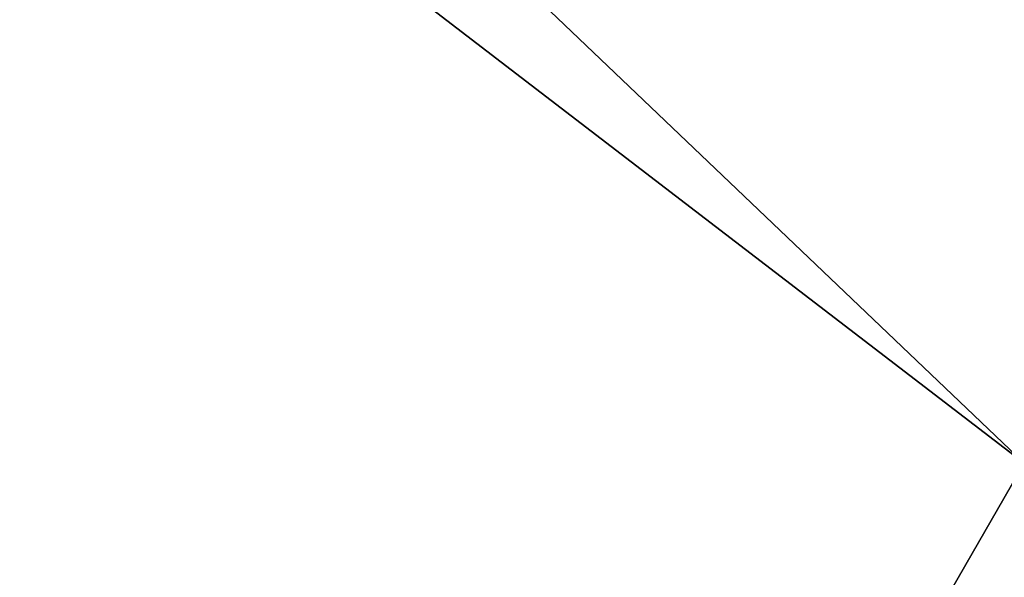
# Model space of a CAD drawing. Extents: x 5 to 504, y 5 to 504.
# Tile 198 of 256: x 244.32545 to 244.32784, y 237.06357 to 237.06492. Entities that reach past the tile are written whole.
import ezdxf

# ---------------------------------------------------------------- set-up
doc = ezdxf.new("R2010")
doc.units = 0
doc.layers.get('0').update_dxf_attribs({"color": 13, "linetype": 'CONTINUOUS'})

# ---------------------------------------------------------------- blocks, each defined once
blk = doc.blocks.new('GROUP_22')
for p, q in [((10.101348, 2.8550318, 2.25), (6.0011921, 6.0011921, 2.25)), ((10.101348, 2.8550318, 0.75), (6.0011921, 6.0011921, 0.75)), ((10.101348, 2.8550318, 2.25), (10, 2.6794919, 1.5)), ((10.101348, 2.8550318, 0.75), (10, 2.6794919, 1.5))]:
    blk.add_line(p, q)
mesh = blk.add_polyface()
corners = [(10.101348, 2.8550318, 2.25), (6.3927707, 6.3927707, 2.7990381), (6.0011921, 6.0011921, 2.25), (10.3782359, 3.3346157, 2.7990381)]
mesh.append_faces([[corners[k] for k in face] for face in [(0, 1, 2), (1, 0, 3)]], dxfattribs={"vtx0": -1})
mesh = blk.add_polyface()
corners = [(6.3927707, 6.3927707, 0.2009619), (10.101348, 2.8550318, 0.75), (6.0011921, 6.0011921, 0.75), (10.3782359, 3.3346157, 0.2009619)]
mesh.append_faces([[corners[k] for k in face] for face in [(0, 1, 2), (1, 0, 3)]], dxfattribs={"vtx0": -1})
mesh = blk.add_polyface()
corners = [(14.8760807, 0.8772728, 2.25), (10, 2.6794919, 1.5), (14.8236191, 0.6814835, 1.5), (10.101348, 2.8550318, 2.25)]
mesh.append_faces([[corners[k] for k in face] for face in [(0, 1, 2), (1, 0, 3)]], dxfattribs={"vtx0": -1})
mesh = blk.add_polyface()
corners = [(14.8236191, 0.6814835, 1.5), (10.101348, 2.8550318, 0.75), (14.8760807, 0.8772728, 0.75), (10, 2.6794919, 1.5)]
mesh.append_faces([[corners[k] for k in face] for face in [(0, 1, 2), (1, 0, 3)]], dxfattribs={"vtx0": -1})
blk = doc.blocks.new('GROUP_23')
blk.add_blockref('GROUP_22', (227.8606826, 227.8983944, 114.2711498))
blk = doc.blocks.new('GROUP_30')
at = {"xscale": 0.4000000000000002, "yscale": 0.4000000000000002, "zscale": 0.4000000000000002}
blk.add_blockref('GROUP_23', (-0.5712263, -0.5712263, -39.90845993), dxfattribs=at)
blk = doc.blocks.new('GROUP_2')
at = {"xscale": 2.5, "yscale": 2.5, "zscale": 2.5}
blk.add_blockref('GROUP_30', (3.2549588, 3.0089372, 100.3529826), dxfattribs=at)

msp = doc.modelspace()

# ---------------------------------------------------------------- block references
msp.add_blockref('GROUP_2', (4.5389602, 4.7295475))

doc.saveas('drawing.dxf')
